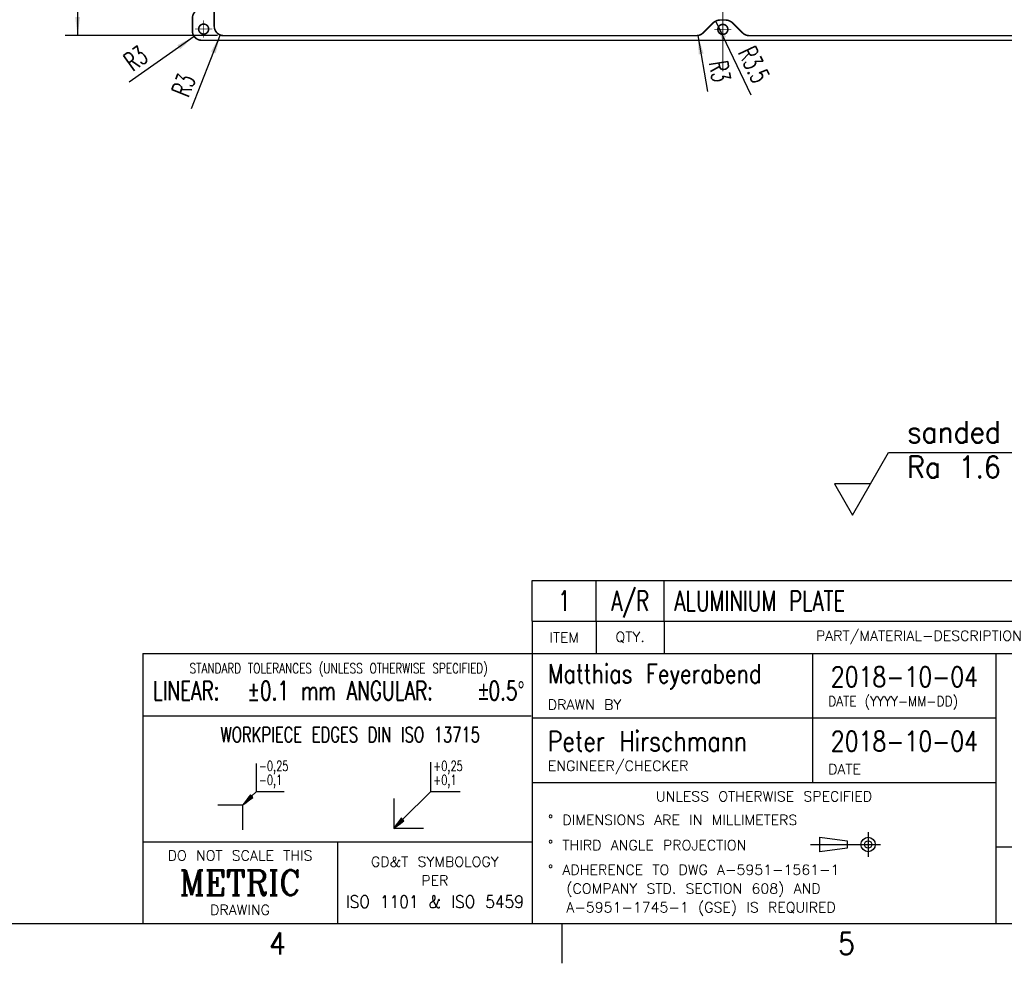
# Model space of a CAD drawing. Header units: millimetres. Extents: x -102 to 492, y -46 to 374.
# Tile 5 of 8: x 199 to 357, y -46 to 105. Entities that reach past the tile are written whole.
import ezdxf

# ---------------------------------------------------------------- set-up
doc = ezdxf.new("R2010")
doc.units = ezdxf.units.MM
doc.linetypes.add('DOT_CENTER', pattern=[14, 12, -1, 0, -1])
doc.layers.add('1', color=7, linetype='Continuous')
doc.styles.add('CONVERTER_11', font='txt.shx', dxfattribs={"width": 0.63})
doc.styles.add('CONVERTER_12', font='txt.shx', dxfattribs={"width": 0.72})
doc.styles.add('CONVERTER_13', font='txt.shx', dxfattribs={"width": 0.9})
doc.styles.add('CONVERTER_14', font='txt.shx', dxfattribs={"width": 1.035})
doc.styles.add('CONVERTER_17', font='txt.shx', dxfattribs={"width": 0.765})
doc.styles.add('CONVERTER_19', font='txt.shx', dxfattribs={"width": 0.81})
doc.styles.add('CONVERTER_20', font='complex.shx', dxfattribs={"width": 0.95})
doc.dimstyles.new('ME10_DIM_21', dxfattribs={"dimtxt": 6, "dimasz": 6, "dimexe": 4, "dimexo": 2, "dimgap": 2, "dimtad": 1, "dimdsep": 46, "dimtxsty": 'CONVERTER_11', "dimsah": 1, "dimcen": 0.09, "dimclrd": 3, "dimclre": 3, "dimclrt": 3, "dimadec": 0, "dimazin": 0, "dimtfac": 1, "dimtdec": 4, "dimtix": 1, "dimtmove": 0, "dimatfit": 3, "dimfxl": 1, "dimtolj": 1, "dimtzin": 0, "dimarcsym": 0})

# ---------------------------------------------------------------- blocks, each defined once
blk = doc.blocks.new('E8027-21201_Stiffener_Inlay__3', base_point=(453.45, 203.75))
at = {"color": 7, "linetype": 'Continuous', "const_width": 0.5}
for points in [[(456.7, 473.6, 0.414214), (453.7, 470.6, 0.414214)], [(793.1, 470.6, 0.414214), (790.1, 473.6, 0.414214)], [(463.7, 472.1, 0.414214), (460.7, 469.1, 0.414214)], [(617.07, 471.22, 0.198912), (614.95, 472.1, 0.198912)], [(631.85, 472.1, 0.198912), (629.73, 471.22, 0.198912)], [(786.1, 469.1, 0.414214), (783.1, 472.1, 0.414214)], [(453.7, 466.55, 0.198912), (454.58, 464.43, 0.198912)], [(620.17, 468.13, 0.198912), (622.64, 467.1, 0.198912)], [(624.16, 467.1, 0.198912), (626.63, 468.13, 0.198912)], [(792.22, 464.43, 0.198912), (793.1, 466.55, 0.198912)], [(459.2, 458.36, 0.198912), (458.17, 460.83, 0.198912)], [(788.63, 460.83, 0.198912), (787.6, 458.36, 0.198912)], [(476.9, 448.8, 0.414214), (473.4, 445.3, 0.414214)], [(543.4, 445.3, 0.414214), (539.9, 448.8, 0.414214)], [(566.9, 448.8, 0.414214), (563.4, 445.3, 0.414214)], [(683.4, 445.3, 0.414214), (679.9, 448.8, 0.414214)], [(706.9, 448.8, 0.414214), (703.4, 445.3, 0.414214)], [(773.4, 445.3, 0.414214), (769.9, 448.8, 0.414214)], [(543.4, 402.3, 0.414214), (546.9, 398.8, 0.414214)], [(559.9, 398.8, 0.414214), (563.4, 402.3, 0.414214)], [(683.4, 402.3, 0.414214), (686.9, 398.8, 0.414214)], [(699.9, 398.8, 0.414214), (703.4, 402.3, 0.414214)], [(458.17, 347.07, 0.198912), (459.2, 349.54, 0.198912)], [(787.6, 349.54, 0.198912), (788.63, 347.07, 0.198912)], [(454.58, 343.47, 0.198912), (453.7, 341.35, 0.198912)], [(793.1, 341.35, 0.198912), (792.22, 343.47, 0.198912)], [(453.7, 336.25, 0.198912), (454.58, 334.13, 0.198912)], [(792.22, 334.13, 0.198912), (793.1, 336.25, 0.198912)], [(459.2, 328.06, 0.198912), (458.17, 330.53, 0.198912)], [(788.63, 330.53, 0.198912), (787.6, 328.06, 0.198912)], [(546.9, 278.8, 0.414214), (543.4, 275.3, 0.414214)], [(563.4, 275.3, 0.414214), (559.9, 278.8, 0.414214)], [(686.9, 278.8, 0.414214), (683.4, 275.3, 0.414214)], [(703.4, 275.3, 0.414214), (699.9, 278.8, 0.414214)], [(473.4, 232.3, 0.414214), (476.9, 228.8, 0.414214)], [(539.9, 228.8, 0.414214), (543.4, 232.3, 0.414214)], [(563.4, 232.3, 0.414214), (566.9, 228.8, 0.414214)], [(679.9, 228.8, 0.414214), (683.4, 232.3, 0.414214)], [(703.4, 232.3, 0.414214), (706.9, 228.8, 0.414214)], [(769.9, 228.8, 0.414214), (773.4, 232.3, 0.414214)], [(458.17, 216.77, 0.198912), (459.2, 219.24, 0.198912)], [(787.6, 219.24, 0.198912), (788.63, 216.77, 0.198912)], [(454.58, 213.17, 0.198912), (453.7, 211.05, 0.198912)], [(793.1, 211.05, 0.198912), (792.22, 213.17, 0.198912)], [(460.7, 208.5, 0.414214), (463.7, 205.5, 0.414214)], [(622.64, 210.5, 0.198912), (620.17, 209.47, 0.198912)], [(626.63, 209.47, 0.198912), (624.16, 210.5, 0.198912)], [(783.1, 205.5, 0.414214), (786.1, 208.5, 0.414214)], [(453.7, 207, 0.414214), (456.7, 204, 0.414214)], [(614.95, 205.5, 0.198912), (617.07, 206.38, 0.198912)], [(629.73, 206.38, 0.198912), (631.85, 205.5, 0.198912)], [(790.1, 204, 0.414214), (793.1, 207, 0.414214)]]:
    blk.add_lwpolyline(points, format="xyb", dxfattribs=at)
for points in [[(790.1, 473.6), (456.7, 473.6)], [(453.7, 470.6), (453.7, 466.55)], [(460.7, 469.1), (460.7, 208.5)], [(463.7, 472.1), (614.95, 472.1)], [(617.07, 471.22), (620.17, 468.13)], [(629.73, 471.22), (626.63, 468.13)], [(631.85, 472.1), (783.1, 472.1)], [(786.1, 208.5), (786.1, 469.1)], [(793.1, 470.6), (793.1, 466.55)], [(622.64, 467.1), (624.16, 467.1)], [(458.17, 460.83), (454.58, 464.43)], [(788.63, 460.83), (792.22, 464.43)], [(459.2, 349.54), (459.2, 458.36)], [(787.6, 349.54), (787.6, 458.36)], [(539.9, 448.8), (476.9, 448.8)], [(679.9, 448.8), (566.9, 448.8)], [(769.9, 448.8), (706.9, 448.8)], [(473.4, 445.3), (473.4, 232.3)], [(543.4, 445.3), (543.4, 418.8)], [(563.4, 445.3), (563.4, 418.8)], [(683.4, 445.3), (683.4, 418.8)], [(703.4, 445.3), (703.4, 418.8)], [(773.4, 445.3), (773.4, 232.3)], [(543.4, 402.3), (543.4, 418.8)], [(543.4, 418.8), (563.4, 418.8)], [(563.4, 418.8), (563.4, 402.3)], [(683.4, 402.3), (683.4, 418.8)], [(683.4, 418.8), (703.4, 418.8)], [(703.4, 418.8), (703.4, 402.3)], [(559.9, 398.8), (546.9, 398.8)], [(699.9, 398.8), (686.9, 398.8)], [(458.17, 347.07), (454.58, 343.47)], [(788.63, 347.07), (792.22, 343.47)], [(453.7, 336.25), (453.7, 341.35)], [(793.1, 336.25), (793.1, 341.35)], [(458.17, 330.53), (454.58, 334.13)], [(788.63, 330.53), (792.22, 334.13)], [(459.2, 328.06), (459.2, 219.24)], [(787.6, 328.06), (787.6, 219.24)], [(546.9, 278.8), (559.9, 278.8)], [(686.9, 278.8), (699.9, 278.8)], [(543.4, 258.8), (543.4, 275.3)], [(563.4, 275.3), (563.4, 258.8)], [(683.4, 258.8), (683.4, 275.3)], [(703.4, 275.3), (703.4, 258.8)], [(543.4, 258.8), (543.4, 232.3)], [(563.4, 258.8), (543.4, 258.8)], [(563.4, 258.8), (563.4, 232.3)], [(703.4, 258.8), (683.4, 258.8)], [(683.4, 258.8), (683.4, 232.3)], [(703.4, 258.8), (703.4, 232.3)], [(539.9, 228.8), (476.9, 228.8)], [(679.9, 228.8), (566.9, 228.8)], [(769.9, 228.8), (706.9, 228.8)], [(458.17, 216.77), (454.58, 213.17)], [(788.63, 216.77), (792.22, 213.17)], [(453.7, 207), (453.7, 211.05)], [(793.1, 207), (793.1, 211.05)], [(617.07, 206.38), (620.17, 209.47)], [(624.16, 210.5), (622.64, 210.5)], [(629.73, 206.38), (626.63, 209.47)], [(614.95, 205.5), (463.7, 205.5)], [(783.1, 205.5), (631.85, 205.5)], [(790.1, 204), (456.7, 204)]]:
    blk.add_lwpolyline(points, dxfattribs=at)
for points in [[(455.7, 470, 1), (458.9, 470, 1)], [(621.8, 470.1, 1), (625, 470.1, 1)], [(787.9, 470, 1), (791.1, 470, 1)], [(455.3, 465.1, 1), (459.3, 465.1, 1)], [(455.8, 465.1, 1), (458.8, 465.1, 1)], [(456.05, 465.1, 1), (458.55, 465.1, 1)], [(549, 408.8, 1), (557.8, 408.8, 1)], [(549.6, 408.8, 1), (557.2, 408.8, 1)], [(689, 408.8, 1), (697.8, 408.8, 1)], [(689.6, 408.8, 1), (697.2, 408.8, 1)], [(455.7, 338.8, 1), (458.9, 338.8, 1)], [(787.9, 338.8, 1), (791.1, 338.8, 1)], [(549, 268.8, 1), (557.8, 268.8, 1)], [(549.6, 268.8, 1), (557.2, 268.8, 1)], [(689, 268.8, 1), (697.8, 268.8, 1)], [(689.6, 268.8, 1), (697.2, 268.8, 1)], [(787.5, 212.5, 1), (791.5, 212.5, 1)], [(788, 212.5, 1), (791, 212.5, 1)], [(788.25, 212.5, 1), (790.75, 212.5, 1)], [(455.7, 207.6, 1), (458.9, 207.6, 1)], [(621.8, 207.5, 1), (625, 207.5, 1)], [(787.9, 207.6, 1), (791.1, 207.6, 1)]]:
    blk.add_lwpolyline(points, format="xyb", close=True, dxfattribs=at)
at = {"layer": '1', "color": 1, "linetype": 'DOT_CENTER', "const_width": 0.25}
for points in [[(623.4, 480.25), (623.4, 194.06)], [(457.3, 472.76), (457.3, 467.24)], [(789.5, 472.76), (789.5, 467.24)], [(460.06, 470), (454.54, 470)], [(792.26, 470), (786.74, 470)], [(457.3, 468.3), (457.3, 461.9)], [(460.5, 465.1), (454.1, 465.1)], [(553.4, 414.64), (553.4, 402.96)], [(693.4, 414.64), (693.4, 402.96)], [(559.24, 408.8), (547.56, 408.8)], [(699.24, 408.8), (687.56, 408.8)], [(457.3, 341.56), (457.3, 336.04)], [(789.5, 341.56), (789.5, 336.04)], [(801.94, 338.8), (446.35, 338.8)], [(460.06, 338.8), (454.54, 338.8)], [(792.26, 338.8), (786.74, 338.8)], [(553.4, 274.64), (553.4, 262.96)], [(693.4, 274.64), (693.4, 262.96)], [(559.24, 268.8), (547.56, 268.8)], [(699.24, 268.8), (687.56, 268.8)], [(789.5, 215.7), (789.5, 209.3)], [(792.7, 212.5), (786.3, 212.5)], [(457.3, 210.36), (457.3, 204.84)], [(623.4, 210.26), (623.4, 204.74)], [(789.5, 210.36), (789.5, 204.84)], [(460.06, 207.6), (454.54, 207.6)], [(626.16, 207.5), (620.64, 207.5)], [(792.26, 207.6), (786.74, 207.6)]]:
    blk.add_lwpolyline(points, dxfattribs=at)
blk = doc.blocks.new('*D35')
at = {"layer": '1', "color": 3, "linetype": 'Continuous'}
for p, q in [((461.7, 472.1), (412.99, 472.1)), ((416.99, 472.1), (416.99, 205.5)), ((461.7, 205.5), (412.99, 205.5))]:
    blk.add_line(p, q, dxfattribs=at)
at = {"layer": '1', "color": 3}
for points in [[(417.78, 466.1), (416.2, 466.1), (416.99, 472.1)], [(416.2, 211.5), (417.78, 211.5), (416.99, 205.5)]]:
    blk.add_solid(points, dxfattribs=at)
at = {"layer": '1', "color": 3, "insert": (414.99, 331.19), "char_height": 6, "attachment_point": 7, "rotation": 90, "line_spacing_factor": 0.60024, "style": 'CONVERTER_11'}
blk.add_mtext('266.6', dxfattribs=at)
blk = doc.blocks.new('*D62')
at = {"layer": '1', "color": 3, "linetype": 'Continuous'}
blk.add_line((632.49, 186.51), (621.13, 210.15), dxfattribs=at)
at = {"layer": '1', "color": 3}
blk.add_solid([(624.44, 205.09), (623.01, 204.4), (621.13, 210.15)], dxfattribs=at)
at = {"layer": '1', "color": 3, "insert": (626.71, 203.15), "char_height": 6, "attachment_point": 7, "rotation": 295.6673, "line_spacing_factor": 0.60024, "style": 'CONVERTER_11'}
blk.add_mtext('\\C3; R\\C3;3.5', dxfattribs=at)
blk = doc.blocks.new('*D63')
at = {"layer": '1', "color": 3, "linetype": 'Continuous'}
blk.add_line((615.45, 205.54), (618.45, 187.67), dxfattribs=at)
at = {"layer": '1', "color": 3}
blk.add_solid([(617.22, 199.76), (615.66, 199.49), (615.45, 205.54)], dxfattribs=at)
at = {"layer": '1', "color": 3, "insert": (618.38, 200.19), "char_height": 6, "attachment_point": 7, "rotation": 279.5428, "line_spacing_factor": 0.60024, "style": 'CONVERTER_11'}
blk.add_mtext('\\C3; R\\C3;3', dxfattribs=at)
blk = doc.blocks.new('*D64')
at = {"layer": '1', "color": 3, "linetype": 'Continuous'}
blk.add_line((462.6, 205.71), (453.31, 182.1), dxfattribs=at)
at = {"layer": '1', "color": 3}
blk.add_solid([(461.14, 199.84), (459.67, 200.41), (462.6, 205.71)], dxfattribs=at)
at = {"layer": '1', "color": 3, "insert": (451.25, 182.33), "char_height": 6, "attachment_point": 7, "rotation": 68.513, "line_spacing_factor": 0.60024, "style": 'CONVERTER_11'}
blk.add_mtext('\\C3; R\\C3;3', dxfattribs=at)
blk = doc.blocks.new('*D65')
at = {"layer": '1', "color": 3, "linetype": 'Continuous'}
blk.add_line((454.25, 205.27), (433.45, 190.58), dxfattribs=at)
at = {"layer": '1', "color": 3}
blk.add_solid([(449.8, 201.16), (448.89, 202.45), (454.25, 205.27)], dxfattribs=at)
at = {"layer": '1', "color": 3, "insert": (431.85, 191.9), "char_height": 6, "attachment_point": 7, "rotation": 35.2239, "line_spacing_factor": 0.60024, "style": 'CONVERTER_11'}
blk.add_mtext('\\C3; R\\C3;3', dxfattribs=at)
blk = doc.blocks.new('AM_CREATE_SYMBOL_SURFACE__12', base_point=(332.45, 26.05))
at = {"layer": '1', "color": 7, "linetype": 'Continuous'}
for p, q in [((332.45, 26.05), (338.22, 36.05)), ((338.22, 36.05), (393.87, 36.05)), ((335.33, 31.05), (329.56, 31.05)), ((329.56, 31.05), (332.45, 26.05))]:
    blk.add_line(p, q, dxfattribs=at)
at = {"layer": '1', "color": 3, "style": 'CONVERTER_13', "width": 0.9}
for s, p in [('sanded (geschliffen)', (341.2, 37.6)), ('Ra 1.6', (341.2, 32))]:
    blk.add_text(s, height=3.5, dxfattribs=at).set_placement(p)
blk = doc.blocks.new('BOM', base_point=(281.21, 3.91))
at = {"color": 4, "linetype": 'Continuous'}
for p, q in [((281.21, 15.57), (485.6, 15.57)), ((281.21, 9.07), (281.21, 15.57)), ((291.46, 9.07), (291.46, 15.57)), ((302.29, 9.07), (302.29, 15.57)), ((383.81, 9.07), (383.81, 15.57)), ((421.7, 9.07), (421.7, 15.57)), ((450.85, 9.07), (450.85, 15.57)), ((281.21, 9.07), (485.6, 9.07)), ((291.46, 9.07), (291.46, 3.91)), ((302.29, 9.07), (302.29, 3.91)), ((383.81, 9.07), (383.81, 3.91)), ((421.7, 9.07), (421.7, 3.91)), ((450.85, 9.07), (450.85, 3.91))]:
    blk.add_line(p, q, dxfattribs=at)
at = {"layer": '1', "color": 4, "linetype": 'Continuous'}
blk.add_line((281.21, 9.07), (281.21, 3.91), dxfattribs=at)
at = {"color": 3, "char_height": 3.2, "line_spacing_factor": 1.020408, "style": 'CONVERTER_12'}
for s, insert, attachment_point in [('A/R', (296.87, 13.92), 2), ('AlCuMg1 F39', (468.22, 13.92), 2), ('1', (286.33, 13.92), 2), ('ALUMINIUM PLATE', (303.94, 13.92), 1), ('-', (402.76, 13.92), 2), ('-', (436.27, 13.92), 2)]:
    blk.add_mtext(s, dxfattribs=dict(at, insert=insert, attachment_point=attachment_point))
at = {"color": 4, "char_height": 1.6, "attachment_point": 5, "line_spacing_factor": 1.12545, "style": 'CONVERTER_14'}
for s, insert in [('ITEM', (286.33, 6.49)), ('QTY.', (296.87, 6.49)), ('PART/MATERIAL-DESCRIPTION', (343.05, 6.49)), ("MAT'L-PART NO.", (402.76, 6.49)), ("MAT'L-DWG NO.", (436.27, 6.49)), ("MAT'L-SPEC.", (468.22, 6.49))]:
    blk.add_mtext(s, dxfattribs=dict(at, insert=insert))
blk = doc.blocks.new('Tolerance_Block', base_point=(250.05, -11.14))
at = {"layer": '1', "color": 7, "linetype": 'Continuous'}
for p, q in [((219.05, -6.05), (281.05, -6.05)), ((237.03, -13.69), (237.03, -18.19)), ((264.92, -13.44), (264.92, -18.19)), ((236.33, -18.88), (234.92, -20.3)), ((236.26, -18.81), (235.32, -19.76)), ((236.12, -18.67), (235.72, -19.21)), ((235.72, -19.21), (236.19, -18.74)), ((236.19, -18.74), (236.12, -18.67)), ((236.26, -18.81), (236.19, -18.74)), ((236.33, -18.88), (236.26, -18.81)), ((237.03, -18.19), (236.33, -18.88)), ((236.4, -18.96), (236.33, -18.88)), ((241.53, -18.19), (237.03, -18.19)), ((264.92, -18.19), (260.47, -22.63)), ((269.67, -18.19), (264.92, -18.19)), ((230.92, -20.3), (234.92, -20.3)), ((235.32, -19.76), (234.92, -20.3)), ((234.92, -20.3), (235.46, -19.9)), ((234.92, -24.3), (234.92, -20.3)), ((235.72, -19.21), (235.32, -19.76)), ((235.46, -19.9), (236.4, -18.96)), ((235.46, -19.9), (236, -19.5)), ((236.47, -19.03), (236, -19.5)), ((236, -19.5), (236.54, -19.1)), ((236.47, -19.03), (236.4, -18.96)), ((236.54, -19.1), (236.47, -19.03)), ((259.06, -19.3), (259.06, -24.05)), ((260.47, -22.63), (259.06, -24.05)), ((259.46, -23.51), (259.06, -24.05)), ((260.4, -22.56), (259.46, -23.51)), ((259.86, -22.96), (259.46, -23.51)), ((259.6, -23.65), (260.54, -22.71)), ((259.6, -23.65), (260.14, -23.25)), ((260.26, -22.42), (259.86, -22.96)), ((259.86, -22.96), (260.33, -22.49)), ((260.61, -22.78), (260.14, -23.25)), ((260.14, -23.25), (260.68, -22.85)), ((260.33, -22.49), (260.26, -22.42)), ((260.4, -22.56), (260.33, -22.49)), ((260.47, -22.63), (260.4, -22.56)), ((260.54, -22.71), (260.47, -22.63)), ((260.61, -22.78), (260.54, -22.71)), ((260.68, -22.85), (260.61, -22.78)), ((259.06, -24.05), (259.6, -23.65)), ((263.81, -24.05), (259.06, -24.05))]:
    blk.add_line(p, q, dxfattribs=at)
at = {"color": 4}
for s, insert, char_height, attachment_point, line_spacing_factor, style in [('STANDARD TOLERANCES (UNLESS OTHERWISE SPECIFIED)', (250.26, 2.36), 1.6, 2, 0.90036, 'CONVERTER_17'), ('LINEAR:\\P ', (220.53, -0.52), 3, 1, 1.20048, 'CONVERTER_12'), ('ANGULAR:', (251.53, -0.52), 3, 1, 1.20048, 'CONVERTER_12')]:
    blk.add_mtext(s, dxfattribs=dict(at, insert=insert, char_height=char_height, attachment_point=attachment_point, line_spacing_factor=line_spacing_factor, style=style))
at = {"color": 3, "char_height": 3, "attachment_point": 1, "line_spacing_factor": 1.20048, "style": 'CONVERTER_12'}
for s, insert in [('{\\Fgdt;`}0.5{\\Fgdt;~}', (272.63, -0.52)), ('±0.1 mm\\P ', (235.63, -0.52))]:
    blk.add_mtext(s, dxfattribs=dict(at, insert=insert))
at = {"layer": '1', "color": 3, "style": 'CONVERTER_12'}
for s, insert, char_height, attachment_point, line_spacing_factor in [('WORKPIECE EDGES DIN ISO 13715', (252.12, -9.05), 2.4, 5, 0.90036), ('-0,25\\P-0,1', (237.48, -17.6), 1.6, 7, 0.840336), ('+0,25\\P+0,1', (265.37, -17.6), 1.6, 7, 0.840336)]:
    blk.add_mtext(s, dxfattribs=dict(at, insert=insert, char_height=char_height, attachment_point=attachment_point, line_spacing_factor=line_spacing_factor))
blk = doc.blocks.new('Drawing_Grid_Zones', base_point=(-95.7, -39.29))
at = {"layer": '1', "color": 4, "linetype": 'Continuous'}
blk.add_line((285.96, -39.29), (285.96, -45.64), dxfattribs=at)
at = {"layer": '1', "color": 4, "char_height": 3.5, "attachment_point": 5, "line_spacing_factor": 1.080432, "style": 'CONVERTER_13'}
for s, insert in [('4', (240.46, -42.46)), ('5', (331.47, -42.46))]:
    blk.add_mtext(s, dxfattribs=dict(at, insert=insert))
blk = doc.blocks.new('A2_Size_Advantest_Frame', base_point=(-95.7, -39.29))
at = {"color": 7, "linetype": 'Continuous'}
for p, q in [((218.9, 3.91), (281.21, 3.91)), ((218.9, 3.91), (218.9, -39.29)), ((281.21, 3.91), (485.6, 3.91)), ((281.21, 3.91), (281.21, -39.29)), ((355.44, -39.29), (355.44, 3.91)), ((421.7, -27.05), (355.44, -27.05))]:
    blk.add_line(p, q, dxfattribs=at)
at = {"color": 4, "linetype": 'Continuous'}
for p, q in [((326.04, 3.91), (326.04, -16.73)), ((355.44, -6.41), (281.21, -6.41)), ((281.12, -16.73), (355.44, -16.73)), ((218.9, -26.19), (281.21, -26.19)), ((250.05, -26.19), (250.05, -39.29)), ((327.22, -27.78), (327.22, -25.48)), ((327.22, -25.48), (331.58, -26.05)), ((331.58, -26.05), (331.58, -27.21)), ((331.58, -27.21), (327.22, -27.78))]:
    blk.add_line(p, q, dxfattribs=at)
at = {"color": 4, "linetype": 'DOT_CENTER'}
for p, q in [((334.94, -24.67), (334.94, -28.59)), ((325.74, -26.63), (332.98, -26.63)), ((332.98, -26.63), (336.9, -26.63))]:
    blk.add_line(p, q, dxfattribs=at)
at = {"color": 4, "linetype": 'Continuous'}
for radius in [1.15, 0.58]:
    blk.add_circle((334.94, -26.63), radius, dxfattribs=at)
at = {"layer": '1', "color": 7, "linetype": 'Continuous'}
blk.add_line((-92.7, -39.29), (482.6, -39.29), dxfattribs=at)
blk.add_blockref('Tolerance_Block', (250.05, -11.14))
at = {"layer": '1'}
for name, p in [('Drawing_Grid_Zones', (-95.7, -39.29)), ('AM_CREATE_SYMBOL_SURFACE__12', (332.45, 26.05)), ('BOM', (281.21, 3.91))]:
    blk.add_blockref(name, p, dxfattribs=at)
at = {"color": 3, "line_spacing_factor": 1.020408, "style": 'CONVERTER_19'}
for s, insert, char_height, attachment_point in [('Matthias Feyerabend', (283.71, 0.2), 3, 4), ('2018-10-04', (340.74, 0.2), 3.2, 5), ('Peter Hirschmann', (283.71, -10.12), 3.2, 4), ('2018-10-04', (340.74, -10.12), 3.2, 5)]:
    blk.add_mtext(s, dxfattribs=dict(at, insert=insert, char_height=char_height, attachment_point=attachment_point))
at = {"color": 4}
for s, insert, char_height, attachment_point, line_spacing_factor, style in [('DRAWN BY', (283.71, -5.06), 1.6, 7, 1.12545, 'CONVERTER_14'), ('DATE (YYYY-MM-DD)', (328.54, -5.06), 1.6, 7, 1.12545, 'CONVERTER_13'), ('ENGINEER/CHECKER', (283.71, -15.38), 1.6, 7, 1.12545, 'CONVERTER_14'), ('DATE', (328.54, -15.38), 1.6, 7, 1.12545, 'CONVERTER_14'), ('UNLESS OTHERWISE SPECIFIED', (318.28, -18.13), 1.6, 2, 1.12545, 'CONVERTER_14'), ('%%d DIMENSIONS ARE IN MILLIMETERS', (283.71, -21.9), 1.6, 1, 1.12545, 'CONVERTER_14'), ('%%d THIRD ANGLE PROJECTION', (283.71, -25.94), 1.6, 1, 1.12545, 'CONVERTER_14'), ('DO NOT SCALE THIS', (234.47, -27.59), 1.6, 2, 1.12545, 'CONVERTER_14'), ('GD&T SYMBOLOGY', (265.63, -28.59), 1.6, 2, 1.12545, 'CONVERTER_14'), ('%%d ADHERENCE TO DWG A-5951-1561-1\\P  (COMPANY STD. SECTION 608) AND\\P  A-5951-1745-1 (GSE) IS REQUIRED', (283.71, -29.88), 1.6, 1, 1.12545, 'CONVERTER_14'), ('METRIC', (234.47, -32.74), 4, 5, 1.320528, 'CONVERTER_20'), ('PER', (265.63, -31.59), 1.6, 2, 0.90036, 'CONVERTER_14'), ('ISO 1101 & ISO 5459', (265.63, -36.79), 2, 8, 0.90036, 'CONVERTER_13'), ('DRAWING', (234.47, -37.89), 1.6, 8, 1.12545, 'CONVERTER_14')]:
    blk.add_mtext(s, dxfattribs=dict(at, insert=insert, char_height=char_height, attachment_point=attachment_point, line_spacing_factor=line_spacing_factor, style=style))
blk = doc.blocks.new('Back1', base_point=(623.4, 338.8))
blk.add_blockref('E8027-21201_Stiffener_Inlay__3', (453.45, 203.75))
at = {"layer": '1'}
for name in ['*D62', '*D65', '*D64', '*D63']:
    blk.add_blockref(name, (0, 0), dxfattribs=at)
dim = blk.add_linear_dim(base=(416.991, 472.1), p1=(463.7, 205.5), p2=(463.7, 472.1), angle=90, dimstyle='ME10_DIM_21', dxfattribs=at)
dim.commit()
dim.dimension.update_dxf_attribs({"geometry": '*D35', "text_midpoint": (411.991, 338.8), "text_rotation": 90})

msp = doc.modelspace()

# ---------------------------------------------------------------- block references
msp.add_blockref('A2_Size_Advantest_Frame', (-95.7, -39.29))
at = {"xscale": 0.5, "yscale": 0.5, "zscale": 0.5}
msp.add_blockref('Back1', (311.7, 169.4), dxfattribs=at)

doc.saveas('drawing.dxf')
